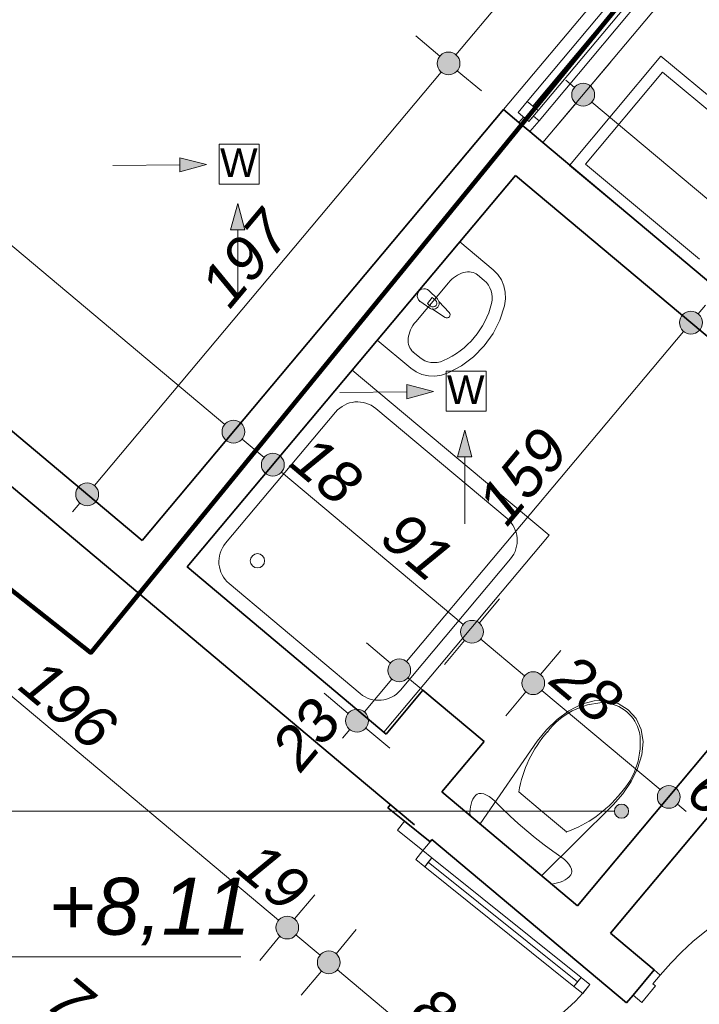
# Model space of a CAD drawing. Header units: millimetres. Extents: x -13944 to 84772, y -78836 to -35317.
# Tile 70 of 85: x 40485 to 42866, y -52047 to -48598. Entities that reach past the tile are written whole.
import ezdxf

# ---------------------------------------------------------------- set-up
doc = ezdxf.new("R2010")
doc.units = ezdxf.units.MM
doc.header["$MEASUREMENT"] = 0
doc.layers.add('_podkład', color=7, linetype='Continuous')
doc.layers.add('Wymiarowanie - Ogólne', color=7, linetype='Continuous')
for name, color, linetype, lineweight in [('_podkład_Nr_pióra__1', 7, 'Continuous', 0), ('Drzwi ArchiCAD_Nr_pióra__1', 7, 'Continuous', 0), ('Instalacje - Went_Klim_Nr_pióra__42', 150, 'Continuous', 13), ('Konstrukcja - Ściany zew_Nr_pióra__6', 7, 'Continuous', 35), ('Okna ArchiCADa_Nr_pióra__1', 7, 'Continuous', 0), ('Wnetrze - Sanitariaty_Nr_pióra__22', 8, 'Continuous', 13), ('Wymiarowanie - Ogólne_Nr_pióra__82', 114, 'Continuous', 13), ('Wymiarowanie - Poziomy_Nr_pióra__1', 7, 'Continuous', 0)]:
    doc.layers.add(name, color=color, linetype=linetype, lineweight=lineweight)
doc.layers.add('Wnętrze - Umeblowanie_Nr_pióra__234', color=7, linetype='Continuous', lineweight=0, true_color=0x9f9f9f)
doc.styles.add('GENERATED_STYLE_1', font='txt')
doc.styles.add('GENERATED_STYLE_3', font='txt')
doc.dimstyles.new('GENERATED_STYLE__1', dxfattribs={"dimtxt": 150, "dimasz": 152, "dimexe": 0.18, "dimexo": 0, "dimgap": 0.09, "dimtad": 1, "dimlfac": 0.1, "dimzin": 0, "dimdsep": 46, "dimtxsty": 'GENERATED_STYLE_3', "dimblk": 'ARROWHEAD_11', "dimblk1": 'ARROWHEAD_11', "dimblk2": 'ARROWHEAD_11', "dimcen": 0.09, "dimclrd": 114, "dimclre": 114, "dimclrt": 114, "dimazin": 0, "dimtfac": 1, "dimtdec": 4, "dimtmove": 0, "dimatfit": 3, "dimfxl": 1, "dimtolj": 1, "dimtzin": 0, "dimarcsym": 0})

# ---------------------------------------------------------------- blocks, each defined once
blk = doc.blocks.new('*D101')
at = {"layer": 'Wymiarowanie - Ogólne_Nr_pióra__82', "linetype": 'Continuous'}
for points in [[(39276.8, -39330.7), (39273.8, -39315.4), (39265.1, -39302.4), (39252.1, -39293.7), (39236.8, -39290.7), (39221.5, -39293.7), (39208.5, -39302.4), (39199.9, -39315.4), (39196.8, -39330.7), (39199.9, -39346), (39208.5, -39359), (39221.5, -39367.6), (39236.8, -39370.7), (39252.1, -39367.6), (39265.1, -39359), (39273.8, -39346)], [(61589.9, -58047.1), (61586.9, -58031.8), (61578.2, -58018.8), (61565.2, -58010.1), (61549.9, -58007.1), (61534.6, -58010.1), (61521.6, -58018.8), (61513, -58031.8), (61509.9, -58047.1), (61513, -58062.4), (61521.6, -58075.4), (61534.6, -58084), (61549.9, -58087.1), (61565.2, -58084), (61578.2, -58075.4), (61586.9, -58062.4)]]:
    blk.add_hatch(color=256, dxfattribs=at).paths.add_polyline_path(points)
for p, q in [((39262.5, -39300), (39333.2, -39215.7)), ((39175.5, -39279.3), (39206.2, -39305)), ((39140.4, -39445.6), (39211.1, -39361.3)), ((39267.5, -39356.4), (61519.3, -58021.4)), ((61575.6, -58016.4), (61646.3, -57932.2)), ((61453.5, -58162), (61524.2, -58077.7)), ((61580.6, -58072.8), (61611.2, -58098.5))]:
    blk.add_line(p, q, dxfattribs=at)
for centre in [(39236.8, -39330.7), (61549.9, -58047.1)]:
    blk.add_circle(centre, 40, dxfattribs=at)
at = {"layer": 'Wymiarowanie - Ogólne_Nr_pióra__82', "insert": (50150.5, -48446), "char_height": 150, "attachment_point": 7, "rotation": 320.0098, "style": 'GENERATED_STYLE_3'}
blk.add_mtext('\\A1;{\\fArial|b0|i1|c238|p38;2 912,5}', dxfattribs=at)
blk = doc.blocks.new('ARROWHEAD_11')
at = {"color": 0, "linetype": 'Continuous', "lineweight": 0}
blk.add_line((0, 0), (-1, 0), dxfattribs=at)
at = {"color": 0, "linetype": 'Continuous', "lineweight": 0, "const_width": 0.25, "flags": 128}
blk.add_lwpolyline([(-0.125, 0, 1), (0.125, 0, 1)], format="xyb", close=True, dxfattribs=at)
blk = doc.blocks.new('*D146')
at = {"layer": 'Wymiarowanie - Ogólne_Nr_pióra__82', "linetype": 'Continuous'}
for points in [[(39960.4, -50518.6), (39957.4, -50503.3), (39948.7, -50490.3), (39935.7, -50481.6), (39920.4, -50478.6), (39905.1, -50481.6), (39892.1, -50490.3), (39883.5, -50503.3), (39880.4, -50518.6), (39883.5, -50533.9), (39892.1, -50546.9), (39905.1, -50555.5), (39920.4, -50558.6), (39935.7, -50555.5), (39948.7, -50546.9), (39957.4, -50533.9)], [(41462.6, -51778.6), (41459.5, -51763.3), (41450.9, -51750.3), (41437.9, -51741.6), (41422.6, -51738.6), (41407.3, -51741.6), (41394.3, -51750.3), (41385.6, -51763.3), (41382.6, -51778.6), (41385.6, -51793.9), (41394.3, -51806.9), (41407.3, -51815.6), (41422.6, -51818.6), (41437.9, -51815.6), (41450.9, -51806.9), (41459.5, -51793.9)]]:
    blk.add_hatch(color=256, dxfattribs=at).paths.add_polyline_path(points)
for p, q in [((39824, -50633.5), (39894.7, -50549.2)), ((39951.1, -50544.3), (41391.9, -51752.9))]:
    blk.add_line(p, q, dxfattribs=at)
blk.add_circle((41422.6, -51778.6), 40, dxfattribs=at)
at = {"layer": 'Wymiarowanie - Ogólne_Nr_pióra__82', "char_height": 150, "attachment_point": 7, "rotation": 320.0098, "style": 'GENERATED_STYLE_3'}
for s, insert in [('\\A1;{\\fArial|b0|i1|c238|p38;196}', (40472.8, -50942.7)), ('\\A1;{\\fArial|b0|i1|c238|p38;19}', (41236.8, -51583.6))]:
    blk.add_mtext(s, dxfattribs=dict(at, insert=insert))
blk = doc.blocks.new('*D147')
at = {"layer": 'Wymiarowanie - Ogólne_Nr_pióra__82', "linetype": 'Continuous'}
for points in [[(41462.6, -51778.6), (41459.5, -51763.3), (41450.9, -51750.3), (41437.9, -51741.6), (41422.6, -51738.6), (41407.3, -51741.6), (41394.3, -51750.3), (41385.6, -51763.3), (41382.6, -51778.6), (41385.6, -51793.9), (41394.3, -51806.9), (41407.3, -51815.6), (41422.6, -51818.6), (41437.9, -51815.6), (41450.9, -51806.9), (41459.5, -51793.9)], [(41608.2, -51900.7), (41605.1, -51885.4), (41596.5, -51872.4), (41583.5, -51863.8), (41568.2, -51860.7), (41552.9, -51863.8), (41539.9, -51872.4), (41531.2, -51885.4), (41528.2, -51900.7), (41531.2, -51916), (41539.9, -51929), (41552.9, -51937.7), (41568.2, -51940.7), (41583.5, -51937.7), (41596.5, -51929), (41605.1, -51916)]]:
    blk.add_hatch(color=256, dxfattribs=at).paths.add_polyline_path(points)
for p, q in [((41448.3, -51748), (41519, -51663.7)), ((41453.2, -51804.3), (41537.5, -51875)), ((41593.9, -51870.1), (41664.6, -51785.8)), ((41326.2, -51893.5), (41396.9, -51809.2)), ((41471.8, -52015.7), (41542.5, -51931.4))]:
    blk.add_line(p, q, dxfattribs=at)
blk.add_circle((41568.2, -51900.7), 40, dxfattribs=at)
blk = doc.blocks.new('*D148')
at = {"layer": 'Wymiarowanie - Ogólne_Nr_pióra__82', "linetype": 'Continuous'}
for points in [[(41608.2, -51900.7), (41605.1, -51885.4), (41596.5, -51872.4), (41583.5, -51863.8), (41568.2, -51860.7), (41552.9, -51863.8), (41539.9, -51872.4), (41531.2, -51885.4), (41528.2, -51900.7), (41531.2, -51916), (41539.9, -51929), (41552.9, -51937.7), (41568.2, -51940.7), (41583.5, -51937.7), (41596.5, -51929), (41605.1, -51916)], [(42290.1, -52472.7), (42287, -52457.4), (42278.3, -52444.4), (42265.4, -52435.7), (42250.1, -52432.7), (42234.7, -52435.7), (42221.8, -52444.4), (42213.1, -52457.4), (42210.1, -52472.7), (42213.1, -52488), (42221.8, -52501), (42234.7, -52509.7), (42250.1, -52512.7), (42265.4, -52509.7), (42278.3, -52501), (42287, -52488)]]:
    blk.add_hatch(color=256, dxfattribs=at).paths.add_polyline_path(points)
for p, q in [((41598.8, -51926.4), (42219.4, -52447)), ((42275.8, -52442), (42346.4, -52357.8)), ((42153.7, -52587.6), (42224.3, -52503.3))]:
    blk.add_line(p, q, dxfattribs=at)
at = {"layer": 'Wymiarowanie - Ogólne_Nr_pióra__82', "insert": (41841.2, -52090.6), "char_height": 150, "attachment_point": 7, "rotation": 320.0098, "style": 'GENERATED_STYLE_3'}
blk.add_mtext('\\A1;{\\fArial|b0|i1|c238|p38;89}', dxfattribs=at)
blk = doc.blocks.new('*D149')
at = {"layer": 'Wymiarowanie - Ogólne_Nr_pióra__82', "linetype": 'Continuous'}
for points in [[(42290.1, -52472.7), (42287, -52457.4), (42278.3, -52444.4), (42265.4, -52435.7), (42250.1, -52432.7), (42234.7, -52435.7), (42221.8, -52444.4), (42213.1, -52457.4), (42210.1, -52472.7), (42213.1, -52488), (42221.8, -52501), (42234.7, -52509.7), (42250.1, -52512.7), (42265.4, -52509.7), (42278.3, -52501), (42287, -52488)], [(43155.8, -53198.9), (43152.8, -53183.6), (43144.1, -53170.6), (43131.1, -53161.9), (43115.8, -53158.9), (43100.5, -53161.9), (43087.5, -53170.6), (43078.9, -53183.6), (43075.8, -53198.9), (43078.9, -53214.2), (43087.5, -53227.2), (43100.5, -53235.9), (43115.8, -53238.9), (43131.1, -53235.9), (43144.1, -53227.2), (43152.8, -53214.2)]]:
    blk.add_hatch(color=256, dxfattribs=at).paths.add_polyline_path(points)
blk.add_line((42280.7, -52498.4), (43085.2, -53173.2), dxfattribs=at)
blk.add_circle((42250.1, -52472.7), 40, dxfattribs=at)
at = {"layer": 'Wymiarowanie - Ogólne_Nr_pióra__82', "char_height": 150, "attachment_point": 7, "rotation": 320.0098, "style": 'GENERATED_STYLE_3'}
for s, insert in [('\\A1;{\\fArial|b0|i1|c238|p38;113}', (42490, -52634.8)), ('\\A1;{\\fArial|b0|i1|c238|p38;29}', (42930, -53003.9))]:
    blk.add_mtext(s, dxfattribs=dict(at, insert=insert))
blk = doc.blocks.new('*D165')
at = {"layer": 'Wymiarowanie - Ogólne_Nr_pióra__82', "linetype": 'Continuous'}
for points in [[(42027.7, -48751.5), (42024.7, -48736.2), (42016, -48723.3), (42003, -48714.6), (41987.7, -48711.5), (41972.4, -48714.6), (41959.4, -48723.3), (41950.8, -48736.2), (41947.7, -48751.5), (41950.8, -48766.9), (41959.4, -48779.8), (41972.4, -48788.5), (41987.7, -48791.5), (42003, -48788.5), (42016, -48779.8), (42024.7, -48766.9)], [(40761.6, -50260.9), (40758.6, -50245.6), (40749.9, -50232.6), (40736.9, -50224), (40721.6, -50220.9), (40706.3, -50224), (40693.4, -50232.6), (40684.7, -50245.6), (40681.6, -50260.9), (40684.7, -50276.2), (40693.4, -50289.2), (40706.3, -50297.9), (40721.6, -50300.9), (40736.9, -50297.9), (40749.9, -50289.2), (40758.6, -50276.2)]]:
    blk.add_hatch(color=256, dxfattribs=at).paths.add_polyline_path(points)
for p, q in [((41957.1, -48725.8), (41872.8, -48655.1)), ((40747.3, -50230.3), (41962, -48782.2)), ((42102.6, -48847.9), (42018.4, -48777.2)), ((40691, -50235.2), (40606.7, -50164.5)), ((40836.6, -50357.3), (40752.3, -50286.6)), ((40670.2, -50322.2), (40695.9, -50291.6))]:
    blk.add_line(p, q, dxfattribs=at)
for centre in [(41987.7, -48751.5), (40721.6, -50260.9)]:
    blk.add_circle(centre, 40, dxfattribs=at)
at = {"layer": 'Wymiarowanie - Ogólne_Nr_pióra__82', "insert": (41222, -49617.8), "char_height": 150, "attachment_point": 7, "rotation": 50.0098, "style": 'GENERATED_STYLE_3'}
blk.add_mtext('\\A1;{\\fArial|b0|i1|c238|p38;197}', dxfattribs=at)
blk = doc.blocks.new('*D166')
at = {"layer": 'Wymiarowanie - Ogólne_Nr_pióra__82', "linetype": 'Continuous'}
for points in [[(43942.8, -46468.4), (43939.8, -46453.1), (43931.1, -46440.1), (43918.1, -46431.5), (43902.8, -46428.4), (43887.5, -46431.5), (43874.5, -46440.1), (43865.9, -46453.1), (43862.8, -46468.4), (43865.9, -46483.7), (43874.5, -46496.7), (43887.5, -46505.4), (43902.8, -46508.4), (43918.1, -46505.4), (43931.1, -46496.7), (43939.8, -46483.7)], [(42027.7, -48751.5), (42024.7, -48736.2), (42016, -48723.3), (42003, -48714.6), (41987.7, -48711.5), (41972.4, -48714.6), (41959.4, -48723.3), (41950.8, -48736.2), (41947.7, -48751.5), (41950.8, -48766.9), (41959.4, -48779.8), (41972.4, -48788.5), (41987.7, -48791.5), (42003, -48788.5), (42016, -48779.8), (42024.7, -48766.9)]]:
    blk.add_hatch(color=256, dxfattribs=at).paths.add_polyline_path(points)
for p, q in [((43872.2, -46442.7), (43787.9, -46372)), ((43928.5, -46437.8), (43954.2, -46407.1)), ((44017.7, -46564.8), (43933.5, -46494.1)), ((42013.4, -48720.9), (43877.1, -46499.1))]:
    blk.add_line(p, q, dxfattribs=at)
blk.add_circle((43902.8, -46468.4), 40, dxfattribs=at)
at = {"layer": 'Wymiarowanie - Ogólne_Nr_pióra__82', "insert": (42812.5, -47721.5), "char_height": 150, "attachment_point": 7, "rotation": 50.0098, "style": 'GENERATED_STYLE_3'}
blk.add_mtext('\\A1;{\\fArial|b0|i1|c238|p38;298}', dxfattribs=at)
blk = doc.blocks.new('*D167')
at = {"layer": 'Wymiarowanie - Ogólne_Nr_pióra__82', "linetype": 'Continuous'}
for points in [[(42324.3, -50922.5), (42321.3, -50907.2), (42312.6, -50894.2), (42299.6, -50885.5), (42284.3, -50882.5), (42269, -50885.5), (42256, -50894.2), (42247.4, -50907.2), (42244.3, -50922.5), (42247.4, -50937.8), (42256, -50950.8), (42269, -50959.4), (42284.3, -50962.5), (42299.6, -50959.4), (42312.6, -50950.8), (42321.3, -50937.8)], [(42799.3, -51320.9), (42796.3, -51305.6), (42787.6, -51292.6), (42774.6, -51284), (42759.3, -51280.9), (42744, -51284), (42731, -51292.6), (42722.4, -51305.6), (42719.3, -51320.9), (42722.4, -51336.2), (42731, -51349.2), (42744, -51357.9), (42759.3, -51360.9), (42774.6, -51357.9), (42787.6, -51349.2), (42796.3, -51336.2)]]:
    blk.add_hatch(color=256, dxfattribs=at).paths.add_polyline_path(points)
for p, q in [((42258.6, -50953.1), (42187.9, -51037.4)), ((42728.7, -51295.2), (42315, -50948.2)), ((42855.7, -51206), (42785, -51290.3)), ((42733.6, -51351.6), (42662.9, -51435.9)), ((42820.6, -51372.3), (42790, -51346.6))]:
    blk.add_line(p, q, dxfattribs=at)
blk.add_circle((42759.3, -51320.9), 40, dxfattribs=at)
at = {"layer": 'Wymiarowanie - Ogólne_Nr_pióra__82', "char_height": 150, "attachment_point": 7, "rotation": 320.0101, "style": 'GENERATED_STYLE_3'}
for s, insert in [('\\A1;{\\fArial|b0|i1|c238|p38;28}', (42334.2, -50925.2)), ('\\A1;{\\fArial|b0|i1|c238|p38;62}', (42809.3, -51323.7))]:
    blk.add_mtext(s, dxfattribs=dict(at, insert=insert))
blk = doc.blocks.new('*D168')
at = {"layer": 'Wymiarowanie - Ogólne_Nr_pióra__82', "linetype": 'Continuous'}
for points in [[(42109.8, -50742.5), (42106.7, -50727.2), (42098.1, -50714.3), (42085.1, -50705.6), (42069.8, -50702.5), (42054.5, -50705.6), (42041.5, -50714.3), (42032.8, -50727.2), (42029.8, -50742.5), (42032.8, -50757.9), (42041.5, -50770.8), (42054.5, -50779.5), (42069.8, -50782.5), (42085.1, -50779.5), (42098.1, -50770.8), (42106.7, -50757.9)], [(42324.3, -50922.5), (42321.3, -50907.2), (42312.6, -50894.2), (42299.6, -50885.5), (42284.3, -50882.5), (42269, -50885.5), (42256, -50894.2), (42247.4, -50907.2), (42244.3, -50922.5), (42247.4, -50937.8), (42256, -50950.8), (42269, -50959.4), (42284.3, -50962.5), (42299.6, -50959.4), (42312.6, -50950.8), (42321.3, -50937.8)]]:
    blk.add_hatch(color=256, dxfattribs=at).paths.add_polyline_path(points)
for p, q in [((42166.2, -50627.6), (42095.5, -50711.9)), ((42253.7, -50896.8), (42100.4, -50768.2)), ((42044.1, -50773.2), (41973.4, -50857.5)), ((42380.7, -50807.6), (42310, -50891.8))]:
    blk.add_line(p, q, dxfattribs=at)
for centre in [(42069.8, -50742.5), (42284.3, -50922.5)]:
    blk.add_circle(centre, 40, dxfattribs=at)
blk = doc.blocks.new('*D169')
at = {"layer": 'Wymiarowanie - Ogólne_Nr_pióra__82', "linetype": 'Continuous'}
for points in [[(41412.1, -50157.3), (41409, -50142), (41400.4, -50129), (41387.4, -50120.4), (41372.1, -50117.3), (41356.8, -50120.4), (41343.8, -50129), (41335.1, -50142), (41332.1, -50157.3), (41335.1, -50172.6), (41343.8, -50185.6), (41356.8, -50194.3), (41372.1, -50197.3), (41387.4, -50194.3), (41400.4, -50185.6), (41409, -50172.6)], [(42109.8, -50742.5), (42106.7, -50727.2), (42098.1, -50714.3), (42085.1, -50705.6), (42069.8, -50702.5), (42054.5, -50705.6), (42041.5, -50714.3), (42032.8, -50727.2), (42029.8, -50742.5), (42032.8, -50757.9), (42041.5, -50770.8), (42054.5, -50779.5), (42069.8, -50782.5), (42085.1, -50779.5), (42098.1, -50770.8), (42106.7, -50757.9)]]:
    blk.add_hatch(color=256, dxfattribs=at).paths.add_polyline_path(points)
for p, q in [((41468.5, -50042.4), (41397.8, -50126.7)), ((42039.1, -50716.8), (41402.7, -50183)), ((41346.4, -50188), (41275.7, -50272.2))]:
    blk.add_line(p, q, dxfattribs=at)
blk.add_circle((41372.1, -50157.3), 40, dxfattribs=at)
at = {"layer": 'Wymiarowanie - Ogólne_Nr_pióra__82', "char_height": 150, "attachment_point": 7, "rotation": 320.0101, "style": 'GENERATED_STYLE_3'}
for s, insert in [('\\A1;{\\fArial|b0|i1|c238|p38;18}', (41422, -50160)), ('\\A1;{\\fArial|b0|i1|c238|p38;91}', (41740.2, -50426.9))]:
    blk.add_mtext(s, dxfattribs=dict(at, insert=insert))
blk = doc.blocks.new('*D170')
at = {"layer": 'Wymiarowanie - Ogólne_Nr_pióra__82', "linetype": 'Continuous'}
for points in [[(41274.2, -50041.6), (41271.1, -50026.3), (41262.5, -50013.3), (41249.5, -50004.7), (41234.2, -50001.6), (41218.9, -50004.7), (41205.9, -50013.3), (41197.2, -50026.3), (41194.2, -50041.6), (41197.2, -50056.9), (41205.9, -50069.9), (41218.9, -50078.6), (41234.2, -50081.6), (41249.5, -50078.6), (41262.5, -50069.9), (41271.1, -50056.9)], [(41412.1, -50157.3), (41409, -50142), (41400.4, -50129), (41387.4, -50120.4), (41372.1, -50117.3), (41356.8, -50120.4), (41343.8, -50129), (41335.1, -50142), (41332.1, -50157.3), (41335.1, -50172.6), (41343.8, -50185.6), (41356.8, -50194.3), (41372.1, -50197.3), (41387.4, -50194.3), (41400.4, -50185.6), (41409, -50172.6)]]:
    blk.add_hatch(color=256, dxfattribs=at).paths.add_polyline_path(points)
for p, q in [((41208.5, -50072.3), (41137.8, -50156.5)), ((41341.4, -50131.6), (41264.8, -50067.3))]:
    blk.add_line(p, q, dxfattribs=at)
blk.add_circle((41234.2, -50041.6), 40, dxfattribs=at)
blk = doc.blocks.new('*D171')
at = {"layer": 'Wymiarowanie - Ogólne_Nr_pióra__82', "linetype": 'Continuous'}
for points in [[(38949.7, -48091.9), (38946.7, -48076.6), (38938, -48063.6), (38925.1, -48054.9), (38909.7, -48051.9), (38894.4, -48054.9), (38881.5, -48063.6), (38872.8, -48076.6), (38869.7, -48091.9), (38872.8, -48107.2), (38881.5, -48120.2), (38894.4, -48128.9), (38909.7, -48131.9), (38925.1, -48128.9), (38938, -48120.2), (38946.7, -48107.2)], [(41274.2, -50041.6), (41271.1, -50026.3), (41262.5, -50013.3), (41249.5, -50004.7), (41234.2, -50001.6), (41218.9, -50004.7), (41205.9, -50013.3), (41197.2, -50026.3), (41194.2, -50041.6), (41197.2, -50056.9), (41205.9, -50069.9), (41218.9, -50078.6), (41234.2, -50081.6), (41249.5, -50078.6), (41262.5, -50069.9), (41271.1, -50056.9)]]:
    blk.add_hatch(color=256, dxfattribs=at).paths.add_polyline_path(points)
for p, q in [((39006.1, -47977), (38935.5, -48061.3)), ((38879.1, -48066.2), (38848.5, -48040.5)), ((38884, -48122.5), (38813.3, -48206.8)), ((41203.5, -50015.9), (38940.4, -48117.6)), ((41330.6, -49926.7), (41259.9, -50011))]:
    blk.add_line(p, q, dxfattribs=at)
blk.add_circle((38909.7, -48091.9), 40, dxfattribs=at)
at = {"layer": 'Wymiarowanie - Ogólne_Nr_pióra__82', "insert": (39960.4, -48934), "char_height": 150, "attachment_point": 7, "rotation": 320.0101, "style": 'GENERATED_STYLE_3'}
blk.add_mtext('\\A1;{\\fArial|b0|i1|c238|p38;303}', dxfattribs=at)
blk = doc.blocks.new('*D172')
at = {"layer": 'Wymiarowanie - Ogólne_Nr_pióra__82', "linetype": 'Continuous'}
for points in [[(40909.2, -52378.9), (40906.1, -52363.6), (40897.5, -52350.6), (40884.5, -52341.9), (40869.2, -52338.9), (40853.9, -52341.9), (40840.9, -52350.6), (40832.2, -52363.6), (40829.2, -52378.9), (40832.2, -52394.2), (40840.9, -52407.2), (40853.9, -52415.8), (40869.2, -52418.9), (40884.5, -52415.8), (40897.5, -52407.2), (40906.1, -52394.2)], [(40969.1, -52429.1), (40966.1, -52413.8), (40957.4, -52400.8), (40944.4, -52392.2), (40929.1, -52389.1), (40913.8, -52392.2), (40900.8, -52400.8), (40892.2, -52413.8), (40889.1, -52429.1), (40892.2, -52444.4), (40900.8, -52457.4), (40913.8, -52466.1), (40929.1, -52469.1), (40944.4, -52466.1), (40957.4, -52457.4), (40966.1, -52444.4)]]:
    blk.add_hatch(color=256, dxfattribs=at).paths.add_polyline_path(points)
for p, q in [((40894.9, -52348.2), (40965.6, -52263.9)), ((40954.8, -52398.5), (41025.5, -52314.2)), ((40807.9, -52327.5), (40838.5, -52353.2)), ((40869.2, -52378.9), (40898.5, -52403.4)), ((40772.8, -52493.8), (40843.5, -52409.5)), ((40832.7, -52544.1), (40903.4, -52459.8))]:
    blk.add_line(p, q, dxfattribs=at)
for centre in [(40869.2, -52378.9), (40929.1, -52429.1)]:
    blk.add_circle(centre, 40, dxfattribs=at)
at = {"layer": 'Wymiarowanie - Ogólne_Nr_pióra__82', "insert": (40552.1, -52073.7), "char_height": 150, "attachment_point": 7, "rotation": 320.0098, "style": 'GENERATED_STYLE_3'}
blk.add_mtext('\\A1;{\\fArial|b0|i1|c238|p38;7,82}', dxfattribs=at)
blk = doc.blocks.new('*D465')
at = {"layer": 'Wymiarowanie - Ogólne_Nr_pióra__82', "linetype": 'Continuous'}
for points in [[(42499.3, -48861.2), (42496.2, -48845.9), (42487.5, -48832.9), (42474.6, -48824.2), (42459.3, -48821.2), (42444, -48824.2), (42431, -48832.9), (42422.3, -48845.9), (42419.3, -48861.2), (42422.3, -48876.5), (42431, -48889.5), (42444, -48898.2), (42459.3, -48901.2), (42474.6, -48898.2), (42487.5, -48889.5), (42496.2, -48876.5)], [(44001.4, -50121.2), (43998.4, -50105.9), (43989.7, -50092.9), (43976.7, -50084.3), (43961.4, -50081.2), (43946.1, -50084.3), (43933.2, -50092.9), (43924.5, -50105.9), (43921.4, -50121.2), (43924.5, -50136.5), (43933.2, -50149.5), (43946.1, -50158.2), (43961.4, -50161.2), (43976.7, -50158.2), (43989.7, -50149.5), (43998.4, -50136.5)]]:
    blk.add_hatch(color=256, dxfattribs=at).paths.add_polyline_path(points)
for p, q in [((42485, -48830.5), (42555.7, -48746.3)), ((42398, -48809.8), (42428.6, -48835.5)), ((42362.9, -48976.1), (42433.6, -48891.8)), ((42489.9, -48886.9), (43930.8, -50095.5)), ((43987.1, -50090.6), (44057.8, -50006.3))]:
    blk.add_line(p, q, dxfattribs=at)
blk.add_circle((42459.3, -48861.2), 40, dxfattribs=at)
at = {"layer": 'Wymiarowanie - Ogólne_Nr_pióra__82', "insert": (43098.8, -49358.5), "char_height": 150, "attachment_point": 7, "rotation": 320.0098, "style": 'GENERATED_STYLE_3'}
blk.add_mtext('\\A1;{\\fArial|b0|i1|c238|p38;196}', dxfattribs=at)
blk = doc.blocks.new('*D470')
at = {"layer": 'Wymiarowanie - Ogólne_Nr_pióra__82', "linetype": 'Continuous'}
for points in [[(43595.3, -51541.4), (43592.3, -51526.1), (43583.6, -51513.2), (43570.6, -51504.5), (43555.3, -51501.4), (43540, -51504.5), (43527, -51513.2), (43518.4, -51526.1), (43515.3, -51541.4), (43518.4, -51556.7), (43527, -51569.7), (43540, -51578.4), (43555.3, -51581.4), (43570.6, -51578.4), (43583.6, -51569.7), (43592.3, -51556.7)], [(43055.5, -52185), (43052.4, -52169.7), (43043.8, -52156.7), (43030.8, -52148.1), (43015.5, -52145), (43000.2, -52148.1), (42987.2, -52156.7), (42978.5, -52169.7), (42975.5, -52185), (42978.5, -52200.3), (42987.2, -52213.3), (43000.2, -52222), (43015.5, -52225), (43030.8, -52222), (43043.8, -52213.3), (43052.4, -52200.3)]]:
    blk.add_hatch(color=256, dxfattribs=at).paths.add_polyline_path(points)
for p, q in [((43440.4, -51445), (43524.7, -51515.7)), ((43529.6, -51572.1), (43041.2, -52154.4)), ((43586, -51567.1), (43670.2, -51637.8)), ((42900.6, -52088.6), (42984.8, -52159.3)), ((42989.8, -52215.7), (42964.1, -52246.3)), ((43046.1, -52210.7), (43130.4, -52281.4))]:
    blk.add_line(p, q, dxfattribs=at)
blk.add_circle((43015.5, -52185), 40, dxfattribs=at)
at = {"layer": 'Wymiarowanie - Ogólne_Nr_pióra__82', "insert": (43189.3, -51931.2), "char_height": 150, "attachment_point": 7, "rotation": 50.0098, "style": 'GENERATED_STYLE_3'}
blk.add_mtext('\\A1;{\\fArial|b0|i1|c238|p38;84}', dxfattribs=at)
blk = doc.blocks.new('*D481')
at = {"layer": 'Wymiarowanie - Ogólne_Nr_pióra__82', "linetype": 'Continuous'}
for points in [[(41854.9, -50877.7), (41851.8, -50862.4), (41843.2, -50849.5), (41830.2, -50840.8), (41814.9, -50837.7), (41799.6, -50840.8), (41786.6, -50849.5), (41777.9, -50862.4), (41774.9, -50877.7), (41777.9, -50893), (41786.6, -50906), (41799.6, -50914.7), (41814.9, -50917.7), (41830.2, -50914.7), (41843.2, -50906), (41851.8, -50893)], [(41707.1, -51054), (41704, -51038.7), (41695.4, -51025.7), (41682.4, -51017), (41667.1, -51014), (41651.8, -51017), (41638.8, -51025.7), (41630.1, -51038.7), (41627.1, -51054), (41630.1, -51069.3), (41638.8, -51082.2), (41651.8, -51090.9), (41667.1, -51094), (41682.4, -51090.9), (41695.4, -51082.2), (41704, -51069.3)]]:
    blk.add_hatch(color=256, dxfattribs=at).paths.add_polyline_path(points)
for p, q in [((41784.2, -50852), (41700, -50781.3)), ((41692.8, -51023.3), (41789.2, -50908.4)), ((41636.4, -51028.3), (41552.2, -50957.6)), ((41782, -51150.4), (41697.7, -51079.7)), ((41615.7, -51115.3), (41641.4, -51084.6))]:
    blk.add_line(p, q, dxfattribs=at)
for centre in [(41814.9, -50877.7), (41667.1, -51054)]:
    blk.add_circle(centre, 40, dxfattribs=at)
at = {"layer": 'Wymiarowanie - Ogólne_Nr_pióra__82', "insert": (41472.1, -51239.7), "char_height": 150, "attachment_point": 7, "rotation": 50.0098, "style": 'GENERATED_STYLE_3'}
blk.add_mtext('\\A1;{\\fArial|b0|i1|c238|p38;23}', dxfattribs=at)
blk = doc.blocks.new('*D482')
at = {"layer": 'Wymiarowanie - Ogólne_Nr_pióra__82', "linetype": 'Continuous'}
for points in [[(42876.8, -49659.5), (42873.7, -49644.2), (42865, -49631.2), (42852.1, -49622.6), (42836.8, -49619.5), (42821.5, -49622.6), (42808.5, -49631.2), (42799.8, -49644.2), (42796.8, -49659.5), (42799.8, -49674.8), (42808.5, -49687.8), (42821.5, -49696.5), (42836.8, -49699.5), (42852.1, -49696.5), (42865, -49687.8), (42873.7, -49674.8)], [(41854.9, -50877.7), (41851.8, -50862.4), (41843.2, -50849.5), (41830.2, -50840.8), (41814.9, -50837.7), (41799.6, -50840.8), (41786.6, -50849.5), (41777.9, -50862.4), (41774.9, -50877.7), (41777.9, -50893), (41786.6, -50906), (41799.6, -50914.7), (41814.9, -50917.7), (41830.2, -50914.7), (41843.2, -50906), (41851.8, -50893)]]:
    blk.add_hatch(color=256, dxfattribs=at).paths.add_polyline_path(points)
for p, q in [((42806.1, -49633.8), (42721.8, -49563.1)), ((42862.5, -49628.9), (42888.2, -49598.2)), ((41840.6, -50847.1), (42811.1, -49690.2)), ((42951.7, -49755.9), (42867.4, -49685.2)), ((41784.2, -50852), (41700, -50781.3)), ((41929.8, -50974.1), (41845.5, -50903.4))]:
    blk.add_line(p, q, dxfattribs=at)
blk.add_circle((42836.8, -49659.5), 40, dxfattribs=at)
at = {"layer": 'Wymiarowanie - Ogólne_Nr_pióra__82', "insert": (42193.1, -50380.2), "char_height": 150, "attachment_point": 7, "rotation": 50.0098, "style": 'GENERATED_STYLE_3'}
blk.add_mtext('\\A1;{\\fArial|b0|i1|c238|p38;159}', dxfattribs=at)

msp = doc.modelspace()

# ---------------------------------------------------------------- hatches: boundary and pattern name
at = {"layer": '_podkład', "linetype": 'Continuous', "lineweight": 0, "true_color": 0x000000}
msp.add_hatch(color=18, dxfattribs=at).paths.add_polyline_path([(42618.511, -51370.987), (42616.608, -51361.42), (42611.189, -51353.309), (42603.079, -51347.89), (42593.511, -51345.987), (42583.944, -51347.89), (42575.834, -51353.309), (42570.415, -51361.42), (42568.511, -51370.987), (42570.415, -51380.554), (42575.834, -51388.664), (42583.944, -51394.084), (42593.511, -51395.987), (42603.079, -51394.084), (42611.189, -51388.664), (42616.608, -51380.554)])
at = {"layer": 'Instalacje - Went_Klim_Nr_pióra__42', "linetype": 'Continuous'}
for points in [[(41139.632, -49105.853), (41046.088, -49081.777), (41046.583, -49131.775)], [(41249.344, -49241.654), (41224.344, -49334.955), (41274.344, -49334.955)], [(41934.662, -49900.883), (41841.118, -49876.808), (41841.613, -49926.805)], [(42044.374, -50036.684), (42019.374, -50129.985), (42069.374, -50129.985)]]:
    msp.add_hatch(color=256, dxfattribs=at).paths.add_polyline_path(points)

# ---------------------------------------------------------------- linework, layer by layer
at = {"color": 10, "lineweight": 106}
msp.add_lwpolyline([(28501.6, -40291.244), (28501.6, -48964.437), (38391.459, -48964.437), (40734.91, -50815.811), (44679.434, -45978.869), (38056.85, -40291.244), (28501.6, -40291.244)], close=True, dxfattribs=at)
at = {"layer": '_podkład_Nr_pióra__1', "linetype": 'Continuous'}
msp.add_line((40337.336, -51370.987), (42568.511, -51370.987), dxfattribs=at)
msp.add_circle((42593.511, -51370.987), 25, dxfattribs=at)
at = {"layer": 'Drzwi ArchiCAD_Nr_pióra__1', "linetype": 'Continuous'}
for p, q in [((41833.318, -51406.087), (41808.284, -51437.285)), ((41923.011, -51478.06), (41833.318, -51406.087)), ((41923.011, -51478.06), (41833.318, -51406.087)), ((41808.284, -51437.285), (41897.977, -51509.258)), ((41897.977, -51509.258), (41923.011, -51478.06)), ((41897.977, -51509.258), (41872.943, -51540.455)), ((41929.174, -51534.292), (41897.977, -51509.258)), ((41872.943, -51540.455), (41904.14, -51565.489)), ((41904.14, -51565.489), (41929.174, -51534.292)), ((41916.657, -51549.891), (41904.14, -51565.489)), ((41929.174, -51534.292), (41916.657, -51549.891)), ((41916.657, -51549.891), (42439.218, -51969.212)), ((42439.218, -51969.212), (41916.657, -51549.891)), ((42439.218, -51969.212), (41916.657, -51549.891)), ((42451.735, -51953.614), (41929.174, -51534.292)), ((41904.14, -51565.489), (42426.701, -51984.811)), ((42707.831, -51926.946), (42633.925, -52015.054)), ((42707.831, -51926.946), (42633.925, -52015.054)), ((42729.283, -51944.941), (42707.831, -51926.946)), ((42451.735, -51953.614), (42426.701, -51984.811)), ((42426.701, -51984.811), (42439.218, -51969.212)), ((42439.218, -51969.212), (42451.735, -51953.614)), ((42482.932, -51978.648), (42451.735, -51953.614)), ((42457.898, -52009.845), (42482.932, -51978.648)), ((42703.577, -51975.587), (42729.283, -51944.941)), ((42712.771, -51983.299), (42703.577, -51975.587)), ((42426.701, -51984.811), (42457.898, -52009.845)), ((42664.571, -52040.76), (42712.771, -51983.299)), ((42633.925, -52015.054), (42664.571, -52040.76))]:
    msp.add_line(p, q, dxfattribs=at)
for centre, radius, start, end in [((43552.133, -52635.154), 1074, 50.009795, 140.009795), ((41897.977, -51509.258), 750, 231.255144, 321.255144)]:
    msp.add_arc(centre, radius, start, end, dxfattribs=at)
at = {"layer": 'Instalacje - Went_Klim_Nr_pióra__42', "linetype": 'Continuous'}
for p, q in [((41183.972, -49034.686), (41323.972, -49034.686)), ((41183.972, -49174.686), (41183.972, -49034.686)), ((41323.972, -49034.686), (41323.972, -49174.686)), ((40811.956, -49109.096), (41046.336, -49106.776)), ((41139.632, -49105.853), (41046.088, -49081.777)), ((41046.583, -49131.775), (41046.088, -49081.777)), ((41139.632, -49105.853), (41046.583, -49131.775)), ((41323.972, -49174.686), (41183.972, -49174.686)), ((41249.344, -49241.654), (41224.344, -49334.955)), ((41249.344, -49241.654), (41274.344, -49334.955)), ((41274.344, -49334.955), (41224.344, -49334.955)), ((41249.344, -49569.346), (41249.344, -49334.955)), ((41979.002, -49829.716), (42119.002, -49829.716)), ((41979.002, -49969.716), (41979.002, -49829.716)), ((42119.002, -49829.716), (42119.002, -49969.716)), ((41606.986, -49904.126), (41841.366, -49901.806)), ((41934.662, -49900.883), (41841.118, -49876.808)), ((41841.613, -49926.805), (41841.118, -49876.808)), ((41934.662, -49900.883), (41841.613, -49926.805)), ((42119.002, -49969.716), (41979.002, -49969.716)), ((42044.374, -50036.684), (42019.374, -50129.985)), ((42044.374, -50036.684), (42069.374, -50129.985)), ((42069.374, -50129.985), (42019.374, -50129.985)), ((42044.374, -50364.376), (42044.374, -50129.985))]:
    msp.add_line(p, q, dxfattribs=at)
at = {"layer": 'Konstrukcja - Ściany zew_Nr_pióra__6', "linetype": 'Continuous'}
for p, q in [((42180.569, -48913.36), (42234.2, -48958.346)), ((42234.2, -48958.346), (42272.507, -48990.478)), ((42272.507, -48990.478), (42318.477, -49029.038)), ((41833.318, -51406.087), (41774.822, -51359.148)), ((41923.011, -51478.06), (41833.318, -51406.087)), ((42707.831, -51926.946), (42633.925, -52015.054)), ((42633.925, -52015.054), (42611.432, -52041.869))]:
    msp.add_line(p, q, dxfattribs=at)
at = {"layer": 'Konstrukcja - Ściany zew_Nr_pióra__6', "linetype": 'Continuous', "flags": 128}
for points in [[(42180.569, -48913.36), (40914.52, -50422.702)], [(43820.674, -50289.043), (42318.502, -49029.008)], [(41071.707, -50515.396), (42222.103, -49143.931)], [(42222.103, -49143.931), (43609.352, -50307.567)], [(40914.52, -50422.702), (40378.209, -49972.845)], [(40281.811, -50087.769), (40818.121, -50537.625)], [(41769.417, -51100.641), (41071.707, -50515.396)], [(40818.121, -50537.625), (41653.739, -51238.549)], [(41897.949, -50947.41), (41769.417, -51100.641)], [(42112.472, -51127.354), (41897.949, -50947.41)], [(42979.508, -51058.447), (42439.677, -51702.016)], [(41964.661, -51303.569), (42112.472, -51127.354)], [(42554.6, -51798.415), (43094.431, -51154.845)], [(41653.739, -51238.549), (41868.262, -51418.492)], [(42439.677, -51702.016), (41964.661, -51303.569)], [(41783.951, -51347.771), (41774.822, -51359.148)], [(41923.011, -51478.06), (41929.555, -51469.905)], [(41929.555, -51469.905), (42611.432, -52041.869)], [(42707.831, -51926.946), (42554.6, -51798.415)]]:
    msp.add_lwpolyline(points, dxfattribs=at)
at = {"layer": 'Okna ArchiCADa_Nr_pióra__1', "linetype": 'Continuous'}
for p, q in [((44095.686, -46630.22), (42180.569, -48913.36)), ((44233.593, -46745.898), (42318.477, -49029.038)), ((42826.641, -48213.156), (42263.245, -48884.818)), ((42826.641, -48213.156), (42263.245, -48884.818)), ((42845.795, -48229.222), (42282.399, -48900.884)), ((42301.553, -48916.95), (42864.948, -48245.288)), ((42304.64, -48952.171), (42900.169, -48242.201)), ((42263.245, -48884.818), (42231.112, -48923.125)), ((42301.553, -48916.95), (42263.245, -48884.818)), ((42231.112, -48923.125), (42269.42, -48955.258)), ((42250.266, -48939.192), (42234.2, -48958.346)), ((42269.42, -48955.258), (42250.266, -48939.192)), ((42269.42, -48955.258), (42301.553, -48916.95)), ((42285.486, -48936.104), (42269.42, -48955.258)), ((42304.64, -48952.171), (42285.486, -48936.104)), ((42234.2, -48958.346), (42272.507, -48990.478)), ((42272.507, -48990.478), (42304.64, -48952.171))]:
    msp.add_line(p, q, dxfattribs=at)
at = {"layer": 'Wnetrze - Sanitariaty_Nr_pióra__22', "linetype": 'Continuous'}
for p, q in [((42411.635, -49109.653), (42731.727, -48725.542)), ((42731.727, -48725.542), (42962.194, -48917.598)), ((42467.971, -49104.531), (42736.849, -48781.878)), ((42736.849, -48781.878), (42936.586, -48948.326)), ((42872.568, -49493.764), (42411.635, -49109.653)), ((42867.446, -49437.427), (42467.971, -49104.531)), ((42027.296, -49376.174), (41738.101, -49720.943)), ((42144.309, -49474.325), (42027.296, -49376.174)), ((42089.472, -49492.17), (42112.874, -49511.8)), ((42160.138, -49490.436), (42144.309, -49474.325)), ((42172.67, -49509.359), (42160.138, -49490.436)), ((41987.125, -49519.832), (41872.578, -49656.39)), ((42181.505, -49530.49), (42172.67, -49509.359)), ((41948.674, -49576.49), (41919.103, -49546.464)), ((42186.361, -49553.152), (42181.505, -49530.49)), ((42187.083, -49576.621), (42186.361, -49553.152)), ((41886.97, -49584.772), (41921.683, -49608.669)), ((41913.381, -49592.047), (41930.862, -49571.207)), ((41924.775, -49601.603), (41913.381, -49592.047)), ((41930.862, -49571.207), (41942.255, -49580.764)), ((41990.156, -49624.207), (41953.862, -49585.109)), ((42183.646, -49600.148), (42187.083, -49576.621)), ((41931.073, -49612.277), (41975.889, -49641.216)), ((42167.518, -49650.437), (42183.646, -49600.148)), ((42143.597, -49697.937), (42167.518, -49650.437)), ((42112.538, -49741.35), (42143.597, -49697.937)), ((41738.101, -49720.943), (41855.113, -49819.094)), ((41863.145, -49761.989), (41886.548, -49781.619)), ((42075.191, -49779.488), (42112.538, -49741.35)), ((42032.577, -49811.308), (42075.191, -49779.488)), ((41855.113, -49819.094), (41873.733, -49831.879)), ((41873.733, -49831.879), (41894.548, -49840.928)), ((41963.292, -49843.418), (41985.862, -49835.941)), ((41985.862, -49835.941), (42032.577, -49811.308)), ((41894.548, -49840.928), (41916.893, -49845.952)), ((41916.893, -49845.952), (41940.054, -49846.791)), ((41940.054, -49846.791), (41963.292, -49843.418)), ((42409.119, -51019.634), (42453.857, -50995.896)), ((42453.857, -50995.896), (42497.373, -50983.849)), ((42497.373, -50983.849), (42541.016, -50983.235)), ((42541.016, -50983.235), (42581.908, -50994.095)), ((42581.908, -50994.095), (42617.353, -51015.711)), ((42367.645, -51049.776), (42409.119, -51019.634)), ((42611.802, -51022.331), (42611.801, -51022.331)), ((42617.353, -51015.711), (42644.807, -51046.855)), ((42644.807, -51046.855), (42662.616, -51085.234)), ((42330.443, -51085.588), (42367.645, -51049.776)), ((42298.417, -51126.2), (42330.443, -51085.588)), ((42656.687, -51094.976), (42656.688, -51094.977)), ((42662.616, -51085.234), (42669.604, -51128.318)), ((42098.044, -51415.452), (42298.417, -51126.2)), ((42669.604, -51128.318), (42665.312, -51173.267)), ((42665.312, -51173.267), (42649.72, -51221.452)), ((42649.72, -51221.452), (42627.254, -51267.538)), ((42627.254, -51267.538), (42598.461, -51310.404)), ((42073.03, -51329.237), (42077.506, -51321.621)), ((42077.506, -51321.621), (42082.75, -51314.609)), ((42082.75, -51314.609), (42087.623, -51310.795)), ((42087.623, -51310.795), (42094.224, -51308.816)), ((42094.224, -51308.816), (42102.23, -51308.768)), ((42102.23, -51308.768), (42111.249, -51310.653)), ((42111.249, -51310.653), (42120.843, -51314.38)), ((42120.843, -51314.38), (42130.542, -51319.766)), ((42130.542, -51319.766), (42139.873, -51326.549)), ((42317.26, -51373.473), (42233.794, -51303.461)), ((42598.461, -51310.404), (42564.04, -51349.007)), ((42063.066, -51365.191), (42064.346, -51355.439)), ((42064.346, -51355.439), (42066.439, -51346.175)), ((42066.439, -51346.175), (42069.337, -51337.431)), ((42069.337, -51337.431), (42073.03, -51329.237)), ((42139.873, -51326.549), (42148.38, -51334.398)), ((42148.38, -51334.398), (42175.425, -51361.729)), ((42564.04, -51349.007), (42314.061, -51596.649)), ((42062.604, -51375.397), (42063.066, -51365.191)), ((42062.959, -51386.023), (42062.604, -51375.397)), ((42349.146, -51626.079), (42062.959, -51386.023)), ((42175.425, -51361.729), (42203.342, -51388.473)), ((42203.342, -51388.473), (42232.062, -51414.563)), ((42400.726, -51443.485), (42317.26, -51373.473)), ((42314.061, -51596.649), (42098.044, -51415.452)), ((42232.062, -51414.563), (42261.512, -51439.933)), ((42261.512, -51439.933), (42291.62, -51464.521)), ((42291.62, -51464.521), (42322.309, -51488.264)), ((42322.309, -51488.264), (42353.502, -51511.102)), ((42353.502, -51511.102), (42385.122, -51532.978)), ((42385.122, -51532.978), (42394.331, -51539.991)), ((42394.331, -51539.991), (42402.634, -51547.999)), ((42402.634, -51547.999), (42409.625, -51556.613)), ((42409.625, -51556.613), (42414.964, -51565.412)), ((42416.027, -51594.165), (42410.035, -51600.548)), ((42414.964, -51565.412), (42418.39, -51573.966)), ((42418.935, -51588.702), (42416.027, -51594.165)), ((42418.39, -51573.966), (42419.736, -51581.858)), ((42419.736, -51581.858), (42418.935, -51588.702)), ((42359.671, -51624.58), (42349.146, -51626.079)), ((42369.641, -51622.349), (42359.671, -51624.58)), ((42379.022, -51619.392), (42369.641, -51622.349)), ((42387.78, -51615.719), (42379.022, -51619.392)), ((42395.887, -51611.344), (42387.78, -51615.719)), ((42403.314, -51606.281), (42395.887, -51611.344)), ((42410.035, -51600.548), (42403.314, -51606.281))]:
    msp.add_line(p, q, dxfattribs=at)
for centre, radius, start, end in [((41903.036, -49565.618), 25, 50.009795, 230.009795), ((41933.515, -49591.184), 13.6, 230.009795, 50.009795), ((41933.723, -49591.358), 21.086, 262.78082, 17.238769), ((41933.723, -49591.358), 21.086, 17.238769, 44.840187), ((41933.723, -49591.358), 21.086, 235.179402, 262.78082), ((41981.958, -49631.818), 11.187, 237.148719, 42.87087), ((42539.563, -51247.655), 256.976, 91.585296, 143.204947), ((42523.348, -51129.047), 138.565, 50.345381, 86.232598), ((42522.105, -51128), 138.562, 13.786983, 49.674201), ((42653.104, -51374.698), 425.383, 138.655864, 170.358029), ((42402.482, -51132.67), 256.976, 316.814642, 8.434293), ((42257.622, -51042.964), 425.383, 289.66156, 321.363725)]:
    msp.add_arc(centre, radius, start, end, dxfattribs=at)
for centre, major_axis, ratio, start_param, end_param in [((42033.519, -49558.875), (-55.943, -66.693), 0.69657392, 3.14159265, 4.71238898), ((42056.997, -49578.415), (-55.878, -66.615), 0.92929293, 2.06777116, 3.14159265), ((41882.698, -49548.558), (-176.032, -209.86), 0.92929293, 1.07382149, 2.06777117), ((41919.098, -49695.284), (-55.943, -66.693), 0.69657392, 4.71238898, 6.28318531), ((41942.425, -49715.004), (-55.878, -66.615), 0.92929293, 0, 1.0738215)]:
    msp.add_ellipse(centre, major_axis=major_axis, ratio=ratio, start_param=start_param, end_param=end_param, dxfattribs=at)
for p in [(41886.97, -49584.772), (41948.674, -49576.49), (41931.073, -49612.277), (41990.156, -49624.207), (42532.453, -50990.768), (42333.845, -51093.786), (42589.796, -51308.48), (42400.726, -51443.485)]:
    msp.add_point(p, dxfattribs=at)
at = {"layer": 'Wnętrze - Umeblowanie_Nr_pióra__234', "linetype": 'Continuous'}
for p, q in [((41650.098, -49825.857), (41071.707, -50515.396)), ((42339.637, -50404.248), (41650.098, -49825.857)), ((41592.007, -49972.913), (41206.413, -50432.605)), ((42192.581, -50346.157), (41732.889, -49960.563)), ((41761.246, -51093.787), (42339.637, -50404.248)), ((41819.337, -50946.731), (42204.931, -50487.038)), ((41071.707, -50515.396), (41761.246, -51093.787)), ((41218.763, -50573.486), (41678.456, -50959.08))]:
    msp.add_line(p, q, dxfattribs=at)
msp.add_circle((41318.249, -50493.784), 25, dxfattribs=at)
for centre, start, end in [((41668.623, -50037.178), 50.009795, 140.009795), ((42128.315, -50422.772), 320.009795, 50.009795), ((41283.029, -50496.871), 140.009795, 230.009795), ((41742.721, -50882.465), 230.009795, 320.009795)]:
    msp.add_arc(centre, 100, start, end, dxfattribs=at)
at = {"layer": 'Wymiarowanie - Poziomy_Nr_pióra__1', "linetype": 'Continuous'}
msp.add_line((40086.54, -51881.007), (41259.456, -51881.007), dxfattribs=at)

# ---------------------------------------------------------------- texts
at = {"layer": 'Instalacje - Went_Klim_Nr_pióra__42', "linetype": 'Continuous', "char_height": 100, "attachment_point": 6, "style": 'GENERATED_STYLE_1'}
for insert in [(41318.886, -49098.972), (42113.916, -49894.002)]:
    msp.add_mtext('\\A1;{\\fArial|b0|i0|c238|p38;W}', dxfattribs=dict(at, insert=insert))
at = {"layer": 'Wymiarowanie - Poziomy_Nr_pióra__1', "insert": (40586.54, -51841.007), "char_height": 200, "attachment_point": 7, "style": 'GENERATED_STYLE_3'}
msp.add_mtext('\\A1;{\\fArial|b0|i1|c238|p38;+8,11}', dxfattribs=at)

# ---------------------------------------------------------------- dimensions: what is measured, and where the dimension line sits
at = {"layer": 'Wymiarowanie - Ogólne', "color": 114, "linetype": 'Continuous', "lineweight": 13}
for base, p1, p2, angle, text, picture, middle, turn in [((61549.91, -58047.075), (38648.328, -40032.25), (60961.418, -58748.656), 320.009795, '2 912,5', '*D101', (50460.844, -48608.426), 320.009795), ((38909.746, -48091.899), (40914.52, -50422.702), (38590.098, -48472.978), 140.010089, '303', '*D171', (40139.436, -48986.315), 320.010089), ((41987.716, -48751.543), (40914.52, -50422.702), (42180.594, -48913.33), 50.009795, '197', '*D165', (41274.233, -49438.75), 50.009795), ((43961.437, -50121.23), (42259.337, -49099.542), (43761.509, -50359.577), 320.009795, '196', '*D465', (43277.83, -49410.766), 320.009795), ((41372.084, -50157.307), (41897.949, -50947.41), (42222.103, -49143.931), 140.010089, '91', '*D169', (41875.627, -50442.631), 320.010089), ((42836.758, -49659.509), (41897.949, -50947.41), (43127.291, -49903.211), 50.009795, '159', '*D482', (42245.379, -50201.147), 50.009795), ((41422.57, -51778.598), (40281.811, -50087.769), (41783.951, -51347.771), 320.009795, '196', '*D146', (40651.77, -50994.996), 320.009795)]:
    dim = msp.add_linear_dim(base=base, p1=p1, p2=p2, angle=angle, text=text, dimstyle='GENERATED_STYLE__1', dxfattribs=at)
    dim.commit()
    dim.dimension.update_dxf_attribs({"geometry": picture, "text_midpoint": middle, "dimtype": 160, "text_rotation": turn})
for base, p1, p2, angle, picture, middle, turn in [((43902.808, -46468.433), (42180.594, -48913.33), (44095.686, -46630.22), 50.009795, '*D166', (42864.816, -47542.509), 50.009795), ((41234.168, -50041.624), (42222.103, -49143.931), (40914.52, -50422.702), 140.010089, '*D170', (41557.42, -50175.719), 320.010089), ((42069.791, -50742.543), (42112.472, -51127.354), (41897.949, -50947.41), 140.010089, '*D168', (42469.651, -50940.898), 320.010089), ((41814.893, -50877.742), (41964.661, -51303.569), (41897.949, -50947.41), 50.009795, '*D481', (41487.777, -51104.336), 50.009795), ((42284.315, -50922.486), (42439.677, -51702.016), (42112.472, -51127.354), 140.010089, '*D167', (42944.668, -51339.342), 320.010089), ((43015.488, -52185.012), (42934.437, -51020.641), (42509.529, -51760.609), 230.009795, '*D470', (43204.958, -51795.748), 50.009795), ((41568.174, -51900.731), (41783.951, -51347.771), (41929.555, -51469.905), 320.009795, '*D147', (41372.192, -51599.292), 320.009795), ((42250.051, -52472.696), (41929.555, -51469.905), (42611.432, -52041.869), 320.009795, '*D148', (41976.592, -52106.267), 320.009795), ((40929.106, -52429.132), (40572.173, -52732.955), (40632.095, -52783.218), 320.009795, '*D172', (40753.135, -52144.478), 320.009795), ((43115.806, -53198.898), (42611.432, -52041.869), (43477.187, -52768.071), 320.009795, '*D149', (42663.197, -52682.198), 320.009795)]:
    dim = msp.add_linear_dim(base=base, p1=p1, p2=p2, angle=angle, dimstyle='GENERATED_STYLE__1', dxfattribs=at)
    dim.commit()
    dim.dimension.update_dxf_attribs({"geometry": picture, "text_midpoint": middle, "dimtype": 160, "text_rotation": turn})

doc.saveas('drawing.dxf')
